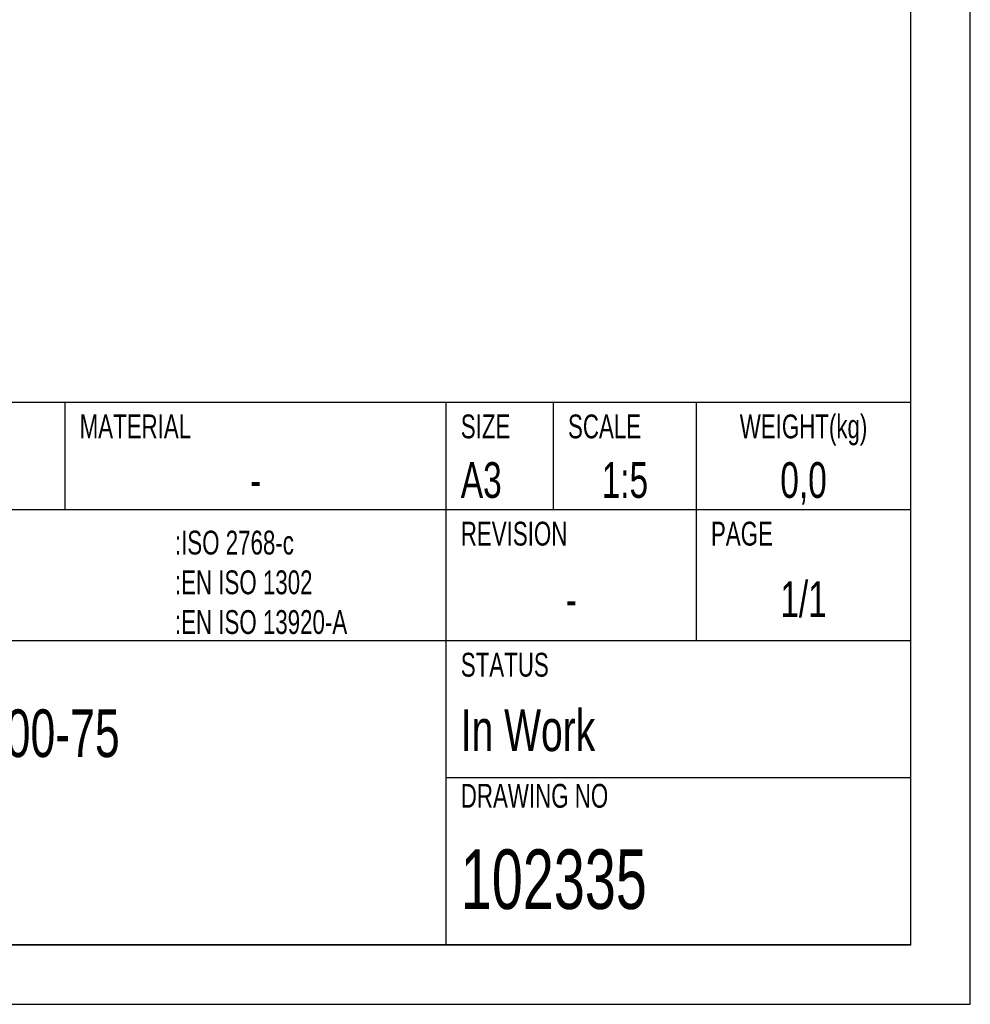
# Model space of a CAD drawing. Extents: x 0 to 420, y 0 to 297.
# Tile 8 of 10: x 340 to 420, y 0 to 83. Entities that reach past the tile are written whole.
import ezdxf

# ---------------------------------------------------------------- set-up
doc = ezdxf.new("R2010")
doc.units = 0
doc.header["$LTSCALE"] = 23.1
doc.layers.get('0').update_dxf_attribs({"linetype": 'CONTINUOUS'})
doc.layers.add('102335_DXF_FORMAT', color=7, linetype='CONTINUOUS')
doc.styles.get("Standard").update_dxf_attribs({"font": 'txt', "width": 0.7})
doc.styles.add('TEXTSTYLE_2', font='txt', dxfattribs={"width": 0.7})

msp = doc.modelspace()

# ---------------------------------------------------------------- linework, layer by layer
at = {"layer": '102335_DXF_FORMAT', "color": 7, "linetype": 'CONTINUOUS'}
for p, q in [((419.998, -0.002), (419.998, 296.998)), ((414.998, 4.998), (414.998, 291.998)), ((414.998, 50.498), (244.498, 50.498)), ((343.998, 41.498), (343.998, 50.498)), ((375.998, 4.998), (375.998, 50.498)), ((384.998, 41.498), (384.998, 50.498)), ((396.998, 30.498), (396.998, 50.498)), ((414.998, 4.998), (414.998, 50.498)), ((414.998, 41.498), (244.498, 41.498)), ((414.998, 30.498), (244.498, 30.498)), ((414.998, 18.998), (375.998, 18.998)), ((24.998, 4.998), (414.998, 4.998)), ((414.998, 4.998), (244.498, 4.998)), ((-0.002, -0.002), (419.998, -0.002))]:
    msp.add_line(p, q, dxfattribs=at)

# ---------------------------------------------------------------- texts
at = {"color": 7, "linetype": 'CONTINUOUS', "char_height": 2, "style": 'TEXTSTYLE_2'}
for s, insert, width, attachment_point in [('WEIGHT(kg)', (405.998, 49.498), 14, 2), ('MATERIAL', (345.223, 49.498), 11.2, 1), ('SIZE ', (377.223, 49.498), 7, 1), ('SCALE', (386.223, 49.498), 7, 1), ('REVISION', (377.223, 40.498), 11.2, 1), ('PAGE', (398.223, 40.498), 5.6, 1)]:
    msp.add_mtext(s, dxfattribs=dict(at, insert=insert, width=width, attachment_point=attachment_point))
at = {"color": 7, "linetype": 'CONTINUOUS', "char_height": 3}
for s, insert, width, attachment_point in [('A3 ', (377.223, 45.498), 10.60714, 1), ('1:5', (390.998, 45.498), 7.39286, 2), ('0,0', (405.998, 45.498), 9.64286, 2), ('-', (359.998, 45.498), 3.21429, 2)]:
    msp.add_mtext(s, dxfattribs=dict(at, insert=insert, width=width, attachment_point=attachment_point))
at = {"layer": '102335_DXF_FORMAT', "color": 7, "linetype": 'CONTINUOUS', "char_height": 2, "attachment_point": 1, "style": 'TEXTSTYLE_2'}
for s, insert, width in [(':ISO 2768-c\\P:EN ISO 1302\\P:EN ISO 13920-A ', (353.223, 39.748), 22.4), ('STATUS ', (377.223, 29.498), 9.8), ('DRAWING NO', (377.223, 18.498), 14)]:
    msp.add_mtext(s, dxfattribs=dict(at, insert=insert, width=width))
at = {"layer": '102335_DXF_FORMAT', "color": 7, "linetype": 'CONTINUOUS'}
for s, insert, char_height, width, attachment_point in [('1/1', (405.998, 35.498), 3, 8.57143, 2), ('- ', (386.498, 35.498), 3, 6.75, 2), ('MET 1500-75', (337.248, 24.748), 4, 49.71429, 2), ('In Work  ', (377.223, 24.748), 3.5, 37.5, 1), ('102335', (377.223, 12.998), 5, 32.14286, 1)]:
    msp.add_mtext(s, dxfattribs=dict(at, insert=insert, char_height=char_height, width=width, attachment_point=attachment_point))

doc.saveas('drawing.dxf')
